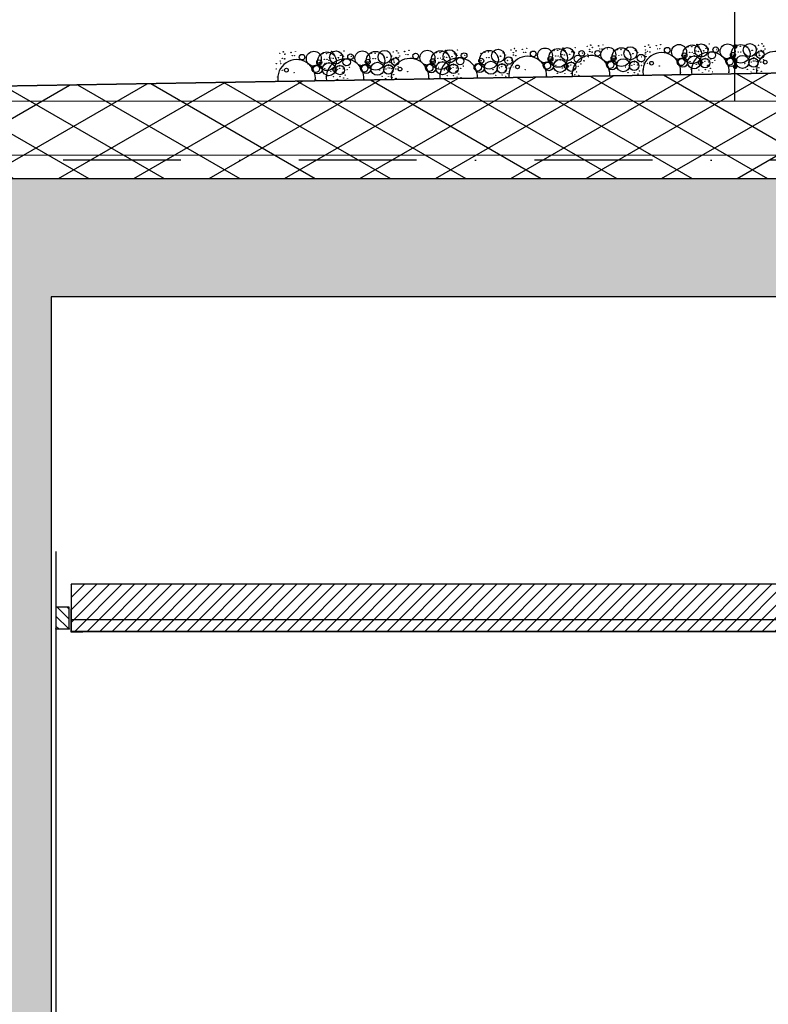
# Model space of a CAD drawing. Extents: x 102559 to 245130, y 44436 to 138999.
# Tile 22 of 30: x 189797 to 191386, y 101005 to 103094. Entities that reach past the tile are written whole.
import ezdxf

# ---------------------------------------------------------------- set-up
doc = ezdxf.new("R2010")
doc.units = 0
doc.header["$LTSCALE"] = 20
doc.header["$MEASUREMENT"] = 0
doc.header["$PDSIZE"] = -1
doc.linetypes.add('DASHDOT', pattern=[25, 12.5, -6.25, 0, -6.25])
doc.linetypes.add('DD1', pattern=[2.66667, 1.66667, -0.5, 0, -0.5])
doc.layers.get('0').update_dxf_attribs({"linetype": 'CONTINUOUS'})
for name, color, linetype in [('A--01A1_ACEER', 1, 'CONTINUOUS'), ('A--A21--_F-23-', 9, 'CONTINUOUS'), ('A--A23--_F--3-', 9, 'CONTINUOUS'), ('A--A25--_F--3-', 9, 'CONTINUOUS'), ('A--L13D3_VLOEREN', 3, 'CONTINUOUS'), ('A--L21--', 3, 'CONTINUOUS'), ('A--L21--_F-23-', 4, 'CONTINUOUS'), ('A--L21D1_BUITENWAND', 1, 'CONTINUOUS'), ('A--L25--', 7, 'CONTINUOUS'), ('A--L25--_F-23-', 7, 'CONTINUOUS'), ('A--L35-D2-_PLAFONDS', 2, 'CONTINUOUS'), ('A--L35-D4-_PLAFONDS', 4, 'CONTINUOUS'), ('A--L35D1_PLAFONDS', 1, 'CONTINUOUS'), ('A--T$1A-_F123_20', 1, 'CONTINUOUS'), ('A--T01A-25_TEKST', 2, 'CONTINUOUS'), ('STRAMIEN', 8, 'DD1'), ('X--LR---_CP', 7, 'CONTINUOUS')]:
    doc.layers.add(name, color=color, linetype=linetype)

# ---------------------------------------------------------------- blocks, each defined once
blk = doc.blocks.new('Q020259-')
at = {"layer": 'A--A25--_F--3-'}
h = blk.add_hatch(dxfattribs=at)
h.set_pattern_fill('ALFALINE', color=256, scale=15, style=0, pattern_type=2)
h.set_pattern_definition([(45, (0, 0), (-10.6066, 10.6066), [])])
h.paths.add_polyline_path([(0, 0), (0, 46), (28, 46), (28, 0)])
at = {"layer": 'A--L25--_F-23-', "color": 2, "linetype": 'Continuous'}
blk.add_lwpolyline([(0, 0), (0, 46), (28, 46), (28, 0)], close=True, dxfattribs=at)
at = {"layer": 'X--LR---_CP'}
for p in [(0, 0), (0, 0), (28, 0)]:
    blk.add_point(p, dxfattribs=at)

msp = doc.modelspace()

# ---------------------------------------------------------------- hatches: boundary and pattern name
at = {"layer": 'A--01A1_ACEER', "linetype": 'Continuous'}
h = msp.add_hatch(dxfattribs=at)
h.set_pattern_fill('ANSI31', color=256, scale=150, style=0)
h.set_pattern_definition([(45, (22472.216, 6850), (-13.2582521, 13.2582521), [])])
h.paths.add_polyline_path([(189906.5, 101795.9), (192447, 101795.9), (192447, 101895.9), (189906.5, 101895.9)])
at = {"layer": 'A--A21--_F-23-'}
h = msp.add_hatch(dxfattribs=at)
h.set_pattern_fill('ALFAISO', color=256, scale=80, angle=270, style=0)
h.set_pattern_definition([(210, (357751.63, -39.22), (-40, 69.282032), []), (150, (357751.63, -39.22), (40, 69.282032), [])])
h.paths.add_polyline_path([(192744.8, 103003.4), (187889.3, 102920.8), (182468.9, 103020), (177089.3, 102920.6), (173621.1, 103020), (173621, 102756.6), (192744.3, 102756.7)])
at = {"layer": 'A--A23--_F--3-'}
h = msp.add_hatch(dxfattribs=at)
h.set_pattern_fill('ALFABET', color=256, scale=20, angle=1, style=0, pattern_type=2)
h.set_pattern_definition([(134, (235608.52, 7000), (86.32078, 83.359), []), (129, (235608.52, 7000), (-143.64922, -10.04493), [15, -165]), (184, (235608.52, 7000), (30.37155, 149.9312), [12, -132]), (78.5486, (235596.55, 6999.16), (-113.27778, 139.88618), [12.74804, -140.22842]), (132.8158, (235609.22, 7040), (-213.99344, -29.37358), [22.5, -247.5]), (82.3644, (235591.38, 7037.55), (-183.50393, 198.05632), [19.12206, -210.3426]), (187.8158, (235609.22, 7040), (-183.50378, 198.05647), [18, -198]), (158, (235589.04, 7030.34), (-120.76856, -78.42802), [15, -165]), (213, (235589.04, 7030.34), (-46.12453, 145.8572), [12, -132]), (107.5486, (235578.98, 7023.81), (-166.89315, 67.42906), [12.74804, -140.22842]), (141.5, (235608.517, 7000), (-1.26964, 66.611074), [0, -130.4, 0, -134, 0, -132.5]), (171.5, (235608.52, 7000), (-51.229207, 79.788568), [0, -76.4, 0, -127.4, 0, -50.5]), (211.5, (235653.11, 6999.22), (-106.826954, -2.64699), [0, -50, 0, -156, 0, -207]), (221.5, (235673.11, 6998.87), (-116.270055, 22.05355), [0, -65, 0, -103.6, 0, -147]), (221.5, (235673.11, 6998.87), (-116.270055, 22.05355), [0, -65, 0, -103.6, 0, -147])])
edge = h.paths.add_edge_path()
edge.add_line((169444.3, 102505.9), (159064.3, 102505.9))
edge.add_line((159064.3, 102505.9), (159064.3, 102755.9))
edge.add_line((159064.3, 102755.9), (192739.3, 102755.9))
edge.add_line((192739.3, 102755.9), (192739.3, 102505.9))
edge.add_line((192739.3, 102505.9), (170014.3, 102505.9))
h = msp.add_hatch(dxfattribs=at)
h.set_pattern_fill('ALFABET', color=256, scale=20, angle=1, style=0, pattern_type=2)
h.set_pattern_definition([(46, (0, 0), (-86.320776, 83.359004), []), (51, (0, 0), (143.649223, -10.04493), [15, -165]), (356, (0, 0), (-30.37155, 149.93121), [12, -132]), (101.4514, (11.97, -0.84), (113.27778, 139.88618), [12.74804, -140.22842]), (47.1842, (-0.7, 40), (213.99344, -29.37358), [22.5, -247.5]), (97.6356, (17.13, 37.55), (183.50393, 198.05632), [19.12206, -210.3426]), (352.1842, (-0.7, 40), (183.50378, 198.05647), [18, -198]), (22, (19.47, 30.34), (120.76856, -78.42802), [15, -165]), (327, (19.47, 30.34), (46.12453, 145.85721), [12, -132]), (72.4514, (29.54, 23.81), (166.893145, 67.42906), [12.74804, -140.22842]), (38.5, (0, 0), (1.269641, 66.611074), [0, -130.4, 0, -134, 0, -132.5]), (8.5, (0, 0), (51.229207, 79.788568), [0, -76.4, 0, -127.4, 0, -50.5]), (328.5, (-44.593, -0.78), (106.826954, -2.64699), [0, -50, 0, -156, 0, -207]), (318.5, (-64.59, -1.13), (116.270055, 22.053548), [0, -65, 0, -103.6, 0, -147]), (318.5, (-64.59, -1.13), (116.270055, 22.053548), [0, -65, 0, -103.6, 0, -147])])
h.paths.add_polyline_path([(189689.3, 102505.9), (189564.3, 102505.9), (189564.3, 100345.9), (189689.3, 100345.9)])
h.paths.add_polyline_path([(189864.3, 102505.9), (189689.3, 102505.9), (189689.3, 100345.9), (189864.2, 100345.9)])
h.paths.add_polyline_path([(189689.3, 100345.9), (189564.3, 100345.9), (189564.3, 99255.9), (189689.3, 99255.9)])
h.paths.add_polyline_path([(189864.2, 100345.9), (189689.3, 100345.9), (189689.3, 99255.9), (189864.2, 99255.9)])

# ---------------------------------------------------------------- linework, layer by layer
for centre, radius in [((191008.9, 103039.8), 0.331), ((191009.2, 103039.4), 0.331), ((191035, 103040.4), 0.331), ((191131.3, 103040.3), 0.331), ((191131.6, 103039.8), 0.331), ((191147.7, 103038.9), 0.331), ((191157.4, 103040.9), 0.331), ((191196.3, 103025.4), 15.8), ((191224.2, 103020.3), 19.8), ((191243.4, 103028.4), 13.8), ((191234.2, 103041.3), 0.331), ((191234.5, 103040.8), 0.331), ((191250.6, 103039.9), 0.331), ((191250.9, 103039.4), 0.331), ((191260.3, 103041.9), 0.331), ((191299.2, 103026.5), 15.8), ((191327, 103021.3), 19.8), ((191346.3, 103029.4), 13.8), ((191364.9, 103039.6), 0.331), ((191372.2, 103042.6), 0.331), ((191372.5, 103042.1), 0.331), ((190349.1, 103022.6), 0.331), ((190356.4, 103025.6), 0.331), ((190356.7, 103025.1), 0.331), ((190359.7, 103020.5), 0.331), ((190360, 103020.7), 0.331), ((190372.9, 103024.2), 0.331), ((190373.2, 103023.7), 0.331), ((190382.5, 103026.2), 0.331), ((190396.4, 103014.2), 5.94), ((190421.4, 103010.8), 15.8), ((190449.3, 103005.6), 19.8), ((190440.2, 103021.4), 0.331), ((190440.3, 103021.5), 0.331), ((190440.5, 103021.5), 0.331), ((190448.4, 103021.6), 0.331), ((190448.5, 103021.6), 0.331), ((190452, 103023.6), 0.331), ((190468.5, 103013.8), 13.8), ((190459.3, 103026.6), 0.331), ((190459.6, 103026.1), 0.331), ((190462.6, 103021.5), 0.331), ((190462.9, 103021.7), 0.331), ((190463.7, 103020.1), 0.331), ((190475.8, 103025.2), 0.331), ((190476.1, 103024.7), 0.331), ((190478.5, 103018.3), 0.331), ((190483.2, 103018.4), 0.331), ((190485.4, 103027.2), 0.331), ((190499.3, 103015.2), 5.94), ((190494.3, 103018.7), 0.331), ((190524.3, 103011.8), 15.8), ((190552.2, 103006.6), 19.8), ((190543.1, 103022.4), 0.331), ((190543.2, 103022.5), 0.331), ((190543.4, 103022.5), 0.331), ((190551.3, 103022.6), 0.331), ((190551.4, 103022.6), 0.331), ((190571.4, 103014.8), 13.8), ((190566.6, 103021.1), 0.331), ((190590, 103024.9), 0.331), ((190597.3, 103027.9), 0.331), ((190597.6, 103027.4), 0.331), ((190600.6, 103022.8), 0.331), ((190600.9, 103023), 0.331), ((190613.8, 103026.5), 0.331), ((190614.1, 103026), 0.331), ((190616.6, 103019.6), 0.331), ((190621.3, 103019.6), 0.331), ((190623.4, 103028.5), 0.331), ((190637.3, 103016.5), 5.94), ((190632.3, 103020), 0.331), ((190662.3, 103013.1), 15.8), ((190690.2, 103007.9), 19.8), ((190681.1, 103023.7), 0.331), ((190681.3, 103023.8), 0.331), ((190681.4, 103023.8), 0.331), ((190689.3, 103023.9), 0.331), ((190689.4, 103023.9), 0.331), ((190692.9, 103025.9), 0.331), ((190709.5, 103016), 13.8), ((190700.2, 103028.9), 0.331), ((190700.5, 103028.4), 0.331), ((190703.5, 103023.8), 0.331), ((190703.8, 103024), 0.331), ((190704.6, 103022.4), 0.331), ((190716.7, 103027.5), 0.331), ((190717, 103027), 0.331), ((190719.5, 103020.6), 0.331), ((190719.9, 103021.8), 0.331), ((190724.2, 103020.6), 0.331), ((190725, 103018.1), 0.331), ((190725, 103018.1), 0.331), ((190726.3, 103029.5), 0.331), ((190740.2, 103017.5), 5.94), ((190735.2, 103021), 0.331), ((190741.7, 103018.1), 0.331), ((190793.1, 103008.9), 19.8), ((190776.2, 103022.3), 0.331), ((190784, 103024.7), 0.331), ((190784.2, 103024.8), 0.331), ((190784.3, 103024.8), 0.331), ((190792.2, 103024.9), 0.331), ((190792.3, 103024.9), 0.331), ((190812.4, 103017.1), 13.8), ((190807.5, 103023.4), 0.331), ((190822.8, 103022.8), 0.331), ((190827.9, 103019.1), 0.331), ((190827.9, 103019.1), 0.331), ((190839.6, 103029.6), 0.331), ((190844.5, 103023.8), 0.331), ((190844.6, 103019.1), 0.331), ((190845.1, 103018.6), 0.331), ((190846.9, 103032.6), 0.331), ((190847.2, 103032.1), 0.331), ((190850.1, 103017.7), 0.331), ((190850.2, 103027.5), 0.331), ((190850.5, 103027.7), 0.331), ((190863.4, 103031.2), 0.331), ((190863.7, 103030.7), 0.331), ((190866.2, 103024.3), 0.331), ((190870.8, 103024.4), 0.331), ((190873, 103033.2), 0.331), ((190886.9, 103021.2), 5.94), ((190881.9, 103024.7), 0.331), ((190911.9, 103017.8), 15.8), ((190939.8, 103012.7), 19.8), ((190930.7, 103028.4), 0.331), ((190930.8, 103028.5), 0.331), ((190931, 103028.5), 0.331), ((190938.9, 103028.6), 0.331), ((190939, 103028.6), 0.331), ((190942.5, 103030.7), 0.331), ((190959.1, 103020.8), 13.8), ((190948, 103019.6), 0.331), ((190949.8, 103033.6), 0.331), ((190950.1, 103033.1), 0.331), ((190952.7, 103018.5), 0.331), ((190953, 103018.7), 0.331), ((190953.1, 103028.5), 0.331), ((190953.4, 103028.7), 0.331), ((190954.2, 103027.1), 0.331), ((190958.8, 103018.4), 0.331), ((190964, 103020.2), 0.331), ((190964.3, 103019.9), 0.331), ((190966.3, 103032.2), 0.331), ((190966.6, 103031.7), 0.331), ((190969, 103025.3), 0.331), ((190969.5, 103026.5), 0.331), ((190973.7, 103025.4), 0.331), ((190981.5, 103010.7), 7.92), ((190974.6, 103022.8), 0.331), ((190974.6, 103022.8), 0.331), ((190975.9, 103034.2), 0.331), ((190989.8, 103022.2), 5.94), ((190984.8, 103025.7), 0.331), ((190991.3, 103022.8), 0.331), ((191001.6, 103036.9), 0.331), ((191002.5, 103020.5), 0.331), ((191006.5, 103031), 0.331), ((191006.6, 103026.3), 0.331), ((191007.1, 103025.8), 0.331), ((191011.8, 103024.7), 0.331), ((191012.1, 103024.9), 0.331), ((191012.2, 103034.7), 0.331), ((191012.5, 103034.9), 0.331), ((191023.6, 103022.5), 5.94), ((191025.3, 103038.4), 0.331), ((191025.6, 103037.9), 0.331), ((191028.1, 103031.5), 0.331), ((191046, 103019.4), 15.8), ((191032.8, 103031.6), 0.331), ((191043.8, 103031.9), 0.331), ((191073.9, 103014.3), 19.8), ((191057, 103027.7), 0.331), ((191064.7, 103030), 0.331), ((191064.9, 103030.1), 0.331), ((191065.1, 103030.1), 0.331), ((191068.5, 103018.4), 0.331), ((191073, 103030.2), 0.331), ((191073.1, 103030.2), 0.331), ((191073.8, 103018.5), 0.331), ((191093.1, 103022.4), 13.8), ((191088.3, 103028.7), 0.331), ((191092.9, 103020), 0.331), ((191098.1, 103021.8), 0.331), ((191098.4, 103021.5), 0.331), ((191103.6, 103028.1), 0.331), ((191115.6, 103012.3), 7.92), ((191108.6, 103024.4), 0.331), ((191108.6, 103024.4), 0.331), ((191124, 103037.3), 0.331), ((191124.9, 103020.9), 0.331), ((191125.3, 103029.1), 0.331), ((191125.4, 103024.4), 0.331), ((191129.5, 103026.3), 0.331), ((191134.2, 103025.2), 0.331), ((191134.5, 103025.4), 0.331), ((191134.6, 103035.2), 0.331), ((191134.9, 103035.4), 0.331), ((191148, 103038.4), 0.331), ((191150.5, 103031.9), 0.331), ((191155.2, 103032), 0.331), ((191171.2, 103028.9), 5.94), ((191166.2, 103032.4), 0.331), ((191207.7, 103017.9), 5.32), ((191207.7, 103017.9), 0.331), ((191207.7, 103017.9), 0.331), ((191215, 103036.1), 0.331), ((191215.2, 103036.2), 0.331), ((191215.4, 103036.2), 0.331), ((191218.8, 103024.4), 0.331), ((191223.2, 103036.3), 0.331), ((191223.4, 103036.3), 0.331), ((191224.1, 103024.5), 0.331), ((191226.9, 103038.3), 0.331), ((191227.8, 103021.9), 0.331), ((191232.4, 103027.3), 0.331), ((191237.1, 103026.2), 0.331), ((191237.5, 103036.2), 0.331), ((191237.4, 103026.4), 0.331), ((191237.8, 103036.4), 0.331), ((191238.5, 103034.8), 0.331), ((191243.2, 103026), 0.331), ((191248.4, 103027.8), 0.331), ((191248.7, 103027.6), 0.331), ((191253.4, 103033), 0.331), ((191258.1, 103033), 0.331), ((191265.9, 103018.4), 7.92), ((191258.9, 103030.5), 0.331), ((191258.9, 103030.5), 0.331), ((191274.1, 103029.9), 5.94), ((191269.1, 103033.4), 0.331), ((191275.6, 103030.5), 0.331), ((191310.6, 103018.9), 5.32), ((191310.6, 103018.9), 0.331), ((191310.6, 103018.9), 0.331), ((191317.9, 103037.1), 0.331), ((191318.1, 103037.2), 0.331), ((191318.3, 103037.2), 0.331), ((191321.7, 103025.4), 0.331), ((191326.1, 103037.3), 0.331), ((191326.3, 103037.3), 0.331), ((191327, 103025.5), 0.331), ((191341.4, 103035.8), 0.331), ((191346.1, 103027), 0.331), ((191351.2, 103028.9), 0.331), ((191351.6, 103028.6), 0.331), ((191368.8, 103019.4), 7.92), ((191361.8, 103031.5), 0.331), ((191361.8, 103031.5), 0.331), ((191365.8, 103023.2), 0.331), ((191366.5, 103018.5), 0.331), ((191370.4, 103028.6), 0.331), ((191375.1, 103027.5), 0.331), ((191375.4, 103027.7), 0.331), ((191375.5, 103037.5), 0.331), ((191375.8, 103037.6), 0.331), ((191378.5, 103031.5), 0.331), ((190341.9, 103000.2), 0.331), ((190350, 103006.2), 0.331), ((190350.7, 103001.5), 0.331), ((190351.3, 103000.6), 0.331), ((190354.6, 103011.6), 0.331), ((190359.3, 103010.5), 0.331), ((190359.6, 103010.7), 0.331), ((190375.6, 103017.3), 0.331), ((190380.3, 103017.3), 0.331), ((190391.4, 103017.7), 0.331), ((190425.4, 102989.4), 7.91), ((190429.6, 102988.4), 9.89), ((190432.8, 103003.2), 5.32), ((190430.2, 103000.6), 0.331), ((190430.2, 103000.6), 0.331), ((190430.2, 103000.6), 0.331), ((190430.2, 103000.6), 0.331), ((190432.8, 103003.2), 0.331), ((190432.8, 103003.2), 0.331), ((190453.3, 102988.5), 13.8), ((190443.9, 103009.7), 0.331), ((190444.8, 103001.2), 0.331), ((190449.2, 103009.8), 0.331), ((190452.9, 103007.2), 0.331), ((190453.6, 103002.5), 0.331), ((190454.2, 103001.6), 0.331), ((190457.5, 103012.6), 0.331), ((190462.2, 103011.5), 0.331), ((190462.5, 103011.7), 0.331), ((190468.3, 103011.3), 0.331), ((190470.6, 103000.4), 0.331), ((190470.6, 103000.4), 0.331), ((190473.5, 103013.2), 0.331), ((190473.8, 103012.9), 0.331), ((190476.9, 102997.2), 0.331), ((190491, 103003.7), 7.92), ((190484, 103015.8), 0.331), ((190484, 103015.8), 0.331), ((190500.8, 103015.8), 0.331), ((190528.3, 102990.4), 7.91), ((190532.5, 102989.4), 9.89), ((190535.7, 103004.3), 5.32), ((190533.1, 103001.6), 0.331), ((190533.1, 103001.6), 0.331), ((190533.1, 103001.6), 0.331), ((190533.1, 103001.6), 0.331), ((190535.7, 103004.3), 0.331), ((190535.7, 103004.3), 0.331), ((190556.2, 102989.5), 13.8), ((190546.8, 103010.8), 0.331), ((190552.1, 103010.9), 0.331), ((190579.6, 102987.9), 9.89), ((190571.2, 103012.3), 0.331), ((190573.5, 103001.4), 0.331), ((190573.5, 103001.4), 0.331), ((190576.4, 103014.2), 0.331), ((190576.7, 103013.9), 0.331), ((190579.7, 102998.2), 0.331), ((190582.8, 103002.5), 0.331), ((190593.9, 103004.7), 7.92), ((190586.9, 103016.8), 0.331), ((190586.9, 103016.8), 0.331), ((190590.9, 103008.5), 0.331), ((190591.6, 102997), 0.331), ((190591.6, 103003.8), 0.331), ((190591.7, 102996.9), 0.331), ((190592.2, 103002.9), 0.331), ((190595.5, 103013.9), 0.331), ((190600.2, 103012.8), 0.331), ((190600.5, 103013), 0.331), ((190603.7, 103016.8), 0.331), ((190666.3, 102991.7), 7.91), ((190670.5, 102990.7), 9.89), ((190673.7, 103005.5), 5.32), ((190671.2, 103002.9), 0.331), ((190671.2, 103002.9), 0.331), ((190671.2, 103002.9), 0.331), ((190671.2, 103002.9), 0.331), ((190673.7, 103005.5), 0.331), ((190673.7, 103005.5), 0.331), ((190694.2, 102990.8), 13.8), ((190684.8, 103012), 0.331), ((190685.7, 103003.5), 0.331), ((190690.1, 103012.1), 0.331), ((190693.8, 103009.5), 0.331), ((190694.5, 103004.8), 0.331), ((190695.1, 103003.9), 0.331), ((190698.4, 103014.9), 0.331), ((190703.1, 103013.8), 0.331), ((190703.4, 103014), 0.331), ((190717.6, 102989.2), 9.89), ((190709.3, 103013.6), 0.331), ((190711.6, 103002.7), 0.331), ((190711.6, 103002.7), 0.331), ((190714.4, 103015.5), 0.331), ((190714.7, 103015.2), 0.331), ((190717.4, 102997.6), 0.331), ((190717.8, 102999.4), 0.331), ((190722.5, 102997.9), 0.331), ((190731.9, 103006), 7.92), ((190729.6, 102998.2), 0.331), ((190729.7, 102998.2), 0.331), ((190769.2, 102992.7), 7.91), ((190773.4, 102991.7), 9.89), ((190776.6, 103006.5), 5.32), ((190774.1, 103003.9), 0.331), ((190774.1, 103003.9), 0.331), ((190774.1, 103003.9), 0.331), ((190774.1, 103003.9), 0.331), ((190776.6, 103006.5), 0.331), ((190776.6, 103006.5), 0.331), ((190797.1, 102991.8), 13.8), ((190787.7, 103013), 0.331), ((190793, 103013.1), 0.331), ((190820.5, 102990.2), 9.89), ((190812.1, 103014.6), 0.331), ((190814.4, 103003.7), 0.331), ((190814.4, 103003.7), 0.331), ((190817.3, 103016.5), 0.331), ((190817.6, 103016.2), 0.331), ((190820.3, 102998.6), 0.331), ((190820.7, 103000.5), 0.331), ((190825.4, 102998.9), 0.331), ((190834.8, 103007), 7.92), ((190832.4, 103007.2), 0.331), ((190832.5, 102999.2), 0.331), ((190832.6, 102999.2), 0.331), ((190840.5, 103013.2), 0.331), ((190841.2, 103008.5), 0.331), ((190841.8, 103007.6), 0.331), ((190849.8, 103017.5), 0.331), ((190853.7, 102993.6), 3.96), ((190915.9, 102996.5), 7.91), ((190920.1, 102995.4), 9.89), ((190911.4, 103000.4), 0.331), ((190923.3, 103010.3), 5.32), ((190920.7, 103007.6), 0.331), ((190920.7, 103007.6), 0.331), ((190920.7, 103007.6), 0.331), ((190920.7, 103007.6), 0.331), ((190923.1, 103000), 0.331), ((190923.1, 103000), 0.331), ((190923.1, 103000), 0.331), ((190923.1, 103000), 0.331), ((190923.3, 103010.3), 0.331), ((190923.3, 103010.3), 0.331), ((190943.8, 102995.5), 13.8), ((190934.4, 103016.8), 0.331), ((190934.9, 102997.1), 0.331), ((190935.3, 103008.2), 0.331), ((190939.7, 103016.9), 0.331), ((190943.4, 103014.2), 0.331), ((190944.1, 103009.6), 0.331), ((190944.7, 103008.6), 0.331), ((190956.6, 102994.6), 3.96), ((190967.2, 102994), 9.89), ((190958.4, 102998.7), 0.331), ((190961.1, 103007.4), 0.331), ((190961.1, 103007.4), 0.331), ((190966.6, 102997.7), 0.331), ((190967, 103002.4), 0.331), ((190967.4, 103004.2), 0.331), ((190972.1, 103002.6), 0.331), ((190979.2, 103003), 0.331), ((190979.3, 103002.9), 0.331), ((190987.9, 103000), 0.331), ((190994.4, 103014.4), 0.331), ((190994.5, 103006.5), 0.331), ((190994.6, 103006.4), 0.331), ((191003.2, 103015.8), 0.331), ((191003.8, 103014.9), 0.331), ((191050, 102998.1), 7.91), ((191054.2, 102997), 9.89), ((191045.4, 103002), 0.331), ((191057.4, 103011.9), 5.32), ((191054.8, 103009.2), 0.331), ((191054.8, 103009.2), 0.331), ((191054.8, 103009.2), 0.331), ((191054.8, 103009.2), 0.331), ((191057.2, 103001.6), 0.331), ((191057.2, 103001.6), 0.331), ((191057.2, 103001.6), 0.331), ((191057.2, 103001.6), 0.331), ((191057.4, 103011.9), 0.331), ((191057.4, 103011.9), 0.331), ((191077.8, 102997.1), 13.8), ((191101.2, 102995.6), 9.89), ((191092.5, 103000.3), 0.331), ((191095.2, 103009), 0.331), ((191095.2, 103009), 0.331), ((191096.1, 102996.9), 0.331), ((191100.7, 102999.3), 0.331), ((191101.1, 103004), 0.331), ((191101.4, 103005.8), 0.331), ((191106.2, 103004.2), 0.331), ((191108.2, 102997.7), 0.331), ((191113.3, 103004.6), 0.331), ((191113.4, 103004.5), 0.331), ((191116.4, 103003.7), 0.331), ((191116.8, 103014.9), 0.331), ((191122, 103001.6), 0.331), ((191125.5, 103016.2), 0.331), ((191126.2, 103015.3), 0.331), ((191129.4, 103001.3), 0.331), ((191134.2, 103000.7), 0.331), ((191138, 103001.3), 3.96), ((191200.3, 103004.1), 7.91), ((191204.4, 103003.1), 9.89), ((191195.7, 103008.1), 0.331), ((191205.1, 103015.3), 0.331), ((191205.1, 103015.3), 0.331), ((191205.1, 103015.3), 0.331), ((191205.1, 103015.3), 0.331), ((191207.5, 103007.7), 0.331), ((191207.5, 103007.7), 0.331), ((191207.5, 103007.7), 0.331), ((191207.5, 103007.7), 0.331), ((191213.2, 102998.7), 0.331), ((191228.1, 103003.2), 13.8), ((191219.3, 103004.7), 0.331), ((191219.7, 103015.9), 0.331), ((191228.4, 103017.2), 0.331), ((191229.1, 103016.3), 0.331), ((191232.3, 103002.3), 0.331), ((191232.7, 102999.1), 0.331), ((191237, 103001.7), 0.331), ((191240.9, 103002.3), 3.96), ((191241, 102998), 0.331), ((191241.3, 103002.8), 0.331), ((191251.5, 103001.6), 9.89), ((191242.7, 103006.3), 0.331), ((191245.5, 103015.1), 0.331), ((191245.5, 103015.1), 0.331), ((191246.4, 103003), 0.331), ((191251, 103005.3), 0.331), ((191251.4, 103010), 0.331), ((191251.7, 103011.8), 0.331), ((191256.5, 103010.3), 0.331), ((191258.5, 103003.7), 0.331), ((191259.5, 102997.7), 0.331), ((191263.5, 103010.6), 0.331), ((191263.7, 103010.6), 0.331), ((191266.8, 103002.7), 0.331), ((191272.2, 103007.6), 0.331), ((191303.2, 103005.1), 7.91), ((191307.3, 103004.1), 9.89), ((191298.6, 103009.1), 0.331), ((191308, 103016.3), 0.331), ((191308, 103016.3), 0.331), ((191308, 103016.3), 0.331), ((191308, 103016.3), 0.331), ((191310.4, 103008.7), 0.331), ((191310.4, 103008.7), 0.331), ((191310.4, 103008.7), 0.331), ((191310.4, 103008.7), 0.331), ((191316.1, 102999.7), 0.331), ((191331, 103004.2), 13.8), ((191335.6, 103000.1), 0.331), ((191343.9, 102999), 0.331), ((191344.2, 103003.8), 0.331), ((191354.4, 103002.6), 9.89), ((191345.6, 103007.3), 0.331), ((191348.4, 103016.1), 0.331), ((191348.4, 103016.1), 0.331), ((191349.3, 103004), 0.331), ((191353.9, 103006.3), 0.331), ((191354.3, 103011), 0.331), ((191354.6, 103012.9), 0.331), ((191357.3, 103006), 0.331), ((191357.7, 103017.2), 0.331), ((191359.4, 103011.3), 0.331), ((191361.4, 103004.7), 0.331), ((191362.4, 102998.7), 0.331), ((191366.4, 103011.6), 0.331), ((191366.6, 103011.6), 0.331), ((191367.1, 103017.6), 0.331), ((191369.7, 103003.7), 0.331), ((191370.3, 103003.6), 0.331), ((191375.1, 103003), 0.331), ((191375.1, 103008.6), 0.331), ((191378.9, 103003.6), 3.96), ((190341.5, 102989), 0.331), ((190354.5, 102986.6), 0.331), ((190359.3, 102986), 0.331), ((190363.1, 102986.6), 3.96), ((190379.4, 102981), 0.331), ((190420.9, 102993.4), 0.331), ((190432.6, 102993), 0.331), ((190432.6, 102993), 0.331), ((190432.6, 102993), 0.331), ((190432.6, 102993), 0.331), ((190438.3, 102984), 0.331), ((190444.4, 102990), 0.331), ((190457.4, 102987.6), 0.331), ((190457.8, 102984.4), 0.331), ((190462.2, 102987), 0.331), ((190466, 102987.6), 3.96), ((190466.1, 102983.3), 0.331), ((190466.5, 102988.1), 0.331), ((190476.7, 102986.9), 9.89), ((190467.9, 102991.7), 0.331), ((190471.6, 102988.3), 0.331), ((190476.1, 102990.6), 0.331), ((190476.5, 102995.3), 0.331), ((190481.6, 102995.6), 0.331), ((190482.3, 102982), 0.331), ((190483.7, 102989), 0.331), ((190484.7, 102983), 0.331), ((190487.8, 102976), 0.331), ((190488, 102976), 0.331), ((190488.7, 102995.9), 0.331), ((190488.8, 102995.9), 0.331), ((190491.9, 102988), 0.331), ((190497.4, 102992.9), 0.331), ((190523.7, 102994.4), 0.331), ((190535.5, 102994), 0.331), ((190535.5, 102994), 0.331), ((190535.5, 102994), 0.331), ((190535.5, 102994), 0.331), ((190541.2, 102985), 0.331), ((190560.7, 102985.4), 0.331), ((190569, 102984.4), 0.331), ((190569.4, 102989.1), 0.331), ((190570.8, 102992.7), 0.331), ((190574.5, 102989.3), 0.331), ((190579, 102991.6), 0.331), ((190579.4, 102996.4), 0.331), ((190582.4, 102991.3), 0.331), ((190584.5, 102996.6), 0.331), ((190586.6, 102990), 0.331), ((190587.6, 102984), 0.331), ((190590.7, 102977), 0.331), ((190590.9, 102977), 0.331), ((190594.8, 102989), 0.331), ((190595.4, 102988.9), 0.331), ((190600.3, 102993.9), 0.331), ((190600.2, 102988.3), 0.331), ((190604.1, 102988.9), 3.96), ((190620.3, 102983.3), 0.331), ((190661.8, 102995.7), 0.331), ((190673.5, 102995.3), 0.331), ((190673.5, 102995.3), 0.331), ((190673.5, 102995.3), 0.331), ((190673.5, 102995.3), 0.331), ((190679.2, 102986.3), 0.331), ((190685.3, 102992.3), 0.331), ((190698.3, 102989.9), 0.331), ((190698.8, 102986.7), 0.331), ((190703.1, 102989.3), 0.331), ((190707, 102989.9), 3.96), ((190707, 102985.6), 0.331), ((190707.4, 102990.4), 0.331), ((190708.8, 102993.9), 0.331), ((190712.5, 102990.6), 0.331), ((190717, 102992.9), 0.331), ((190723.2, 102984.3), 0.331), ((190724.6, 102991.3), 0.331), ((190725.6, 102985.3), 0.331), ((190728.7, 102978.3), 0.331), ((190728.9, 102978.2), 0.331), ((190732.8, 102990.3), 0.331), ((190738.3, 102995.2), 0.331), ((190764.7, 102996.7), 0.331), ((190776.4, 102996.3), 0.331), ((190776.4, 102996.3), 0.331), ((190776.4, 102996.3), 0.331), ((190776.4, 102996.3), 0.331), ((190782.1, 102987.3), 0.331), ((190801.7, 102987.7), 0.331), ((190809.9, 102986.6), 0.331), ((190810.3, 102991.4), 0.331), ((190811.7, 102995), 0.331), ((190815.4, 102991.6), 0.331), ((190819.9, 102993.9), 0.331), ((190820.7, 102976.1), 0.331), ((190827.5, 102992.3), 0.331), ((190828.5, 102986.3), 0.331), ((190831.6, 102979.3), 0.331), ((190831.8, 102979.3), 0.331), ((190832, 102996), 0.331), ((190835.3, 102979.1), 0.331), ((190835.3, 102979.1), 0.331), ((190835.3, 102979.1), 0.331), ((190835.3, 102979.1), 0.331), ((190835.7, 102991.3), 0.331), ((190841.2, 102996.2), 0.331), ((190845, 102993.6), 0.331), ((190849.8, 102993), 0.331), ((190869.9, 102988), 0.331), ((190928.8, 102991.1), 0.331), ((190938.2, 102980.1), 0.331), ((190938.2, 102980.1), 0.331), ((190938.2, 102980.1), 0.331), ((190938.2, 102980.1), 0.331), ((190947.9, 102994.6), 0.331), ((190948.4, 102991.4), 0.331), ((190952.7, 102994.1), 0.331), ((190953.9, 102979.6), 0.331), ((190956.6, 102990.4), 0.331), ((190957, 102995.1), 0.331), ((190962.1, 102995.3), 0.331), ((190967.4, 102979.8), 0.331), ((190972.8, 102989), 0.331), ((190974.2, 102996.1), 0.331), ((190975.1, 102977), 0.331), ((190975.2, 102990), 0.331), ((190978.3, 102983.1), 0.331), ((190978.5, 102983), 0.331), ((190982.4, 102995), 0.331), ((191062.9, 102992.7), 0.331), ((191082.4, 102993), 0.331), ((191088, 102981.2), 0.331), ((191090.7, 102992), 0.331), ((191091, 102996.7), 0.331), ((191101.5, 102981.4), 0.331), ((191109.2, 102978.6), 0.331), ((191109.2, 102991.6), 0.331), ((191112.3, 102984.7), 0.331), ((191112.6, 102984.6), 0.331), ((191116.5, 102996.6), 0.331), ((191119.6, 102986.7), 0.331), ((191119.6, 102986.7), 0.331), ((191119.6, 102986.7), 0.331), ((191119.6, 102986.7), 0.331), ((191154.2, 102995.7), 0.331), ((191199.4, 102981.7), 0.331), ((191222.5, 102987.7), 0.331), ((191222.5, 102987.7), 0.331), ((191222.5, 102987.7), 0.331), ((191222.5, 102987.7), 0.331), ((191238.3, 102987.2), 0.331), ((191246, 102982.1), 0.331), ((191251.8, 102987.5), 0.331), ((191257.1, 102996.7), 0.331), ((191259.5, 102984.7), 0.331), ((191262.6, 102990.7), 0.331), ((191262.9, 102990.6), 0.331), ((191267.7, 102983.1), 0.331), ((191302.3, 102982.7), 0.331), ((191341.2, 102988.2), 0.331), ((191348.9, 102983.1), 0.331), ((191354.7, 102988.5), 0.331), ((191360.6, 102989), 0.331), ((191360.6, 102989), 0.331), ((191360.6, 102989), 0.331), ((191360.6, 102989), 0.331), ((191362.4, 102985.7), 0.331), ((191365.5, 102991.7), 0.331), ((191365.8, 102991.6), 0.331), ((191370.6, 102984.1), 0.331), ((190344.8, 102972), 0.331), ((190344.8, 102972), 0.331), ((190344.8, 102972), 0.331), ((190344.8, 102972), 0.331), ((190424.6, 102967), 0.331), ((190447.7, 102973), 0.331), ((190447.7, 102973), 0.331), ((190447.7, 102973), 0.331), ((190447.7, 102973), 0.331), ((190463.4, 102972.6), 0.331), ((190471.1, 102967.4), 0.331), ((190476.9, 102972.8), 0.331), ((190484.6, 102970), 0.331), ((190492.8, 102968.4), 0.331), ((190527.5, 102968), 0.331), ((190566.3, 102973.6), 0.331), ((190574, 102968.4), 0.331), ((190579.8, 102973.8), 0.331), ((190585.7, 102974.3), 0.331), ((190585.7, 102974.3), 0.331), ((190585.7, 102974.3), 0.331), ((190585.7, 102974.3), 0.331), ((190587.5, 102971), 0.331), ((190595.7, 102969.4), 0.331), ((190665.5, 102969.3), 0.331), ((190688.6, 102975.3), 0.331), ((190688.6, 102975.3), 0.331), ((190688.6, 102975.3), 0.331), ((190688.6, 102975.3), 0.331), ((190704.3, 102974.8), 0.331), ((190717.8, 102975.1), 0.331), ((190725.5, 102972.3), 0.331), ((190733.8, 102970.7), 0.331), ((190807.2, 102975.9), 0.331), ((190828.4, 102973.3), 0.331), ((190915.1, 102974), 0.331), ((190983.4, 102975.4), 0.331)]:
    msp.add_circle(centre, radius)
for centre, start, end in [((191159.5, 102983.9), 352.6792, 189.4929), ((191262.4, 102984.9), 354.0435, 188.1287), ((191400.5, 102986.2), 355.9597, 186.2125), ((190384.7, 102969.2), 352.6792, 189.4929), ((190487.6, 102970.2), 354.0435, 188.1287), ((190625.6, 102971.5), 355.9597, 186.2125), ((190728.5, 102972.5), 357.3157, 184.8565), ((190875.2, 102976.2), 355.9597, 186.2125), ((191009.3, 102977.8), 357.3156, 184.8565)]:
    msp.add_arc(centre, 40, start, end)
at = {"layer": 'A--01A1_ACEER'}
msp.add_line((187889.3, 102920.8), (197889.3, 103090.8), dxfattribs=at)
at = {"layer": 'A--L13D3_VLOEREN'}
for p, q in [((192744.3, 102920.8), (159054.3, 102916.2)), ((192737.3, 102805.9), (159054.3, 102806.2))]:
    msp.add_line(p, q, dxfattribs=at)
at = {"layer": 'A--L21--'}
for p, q in [((192744.8, 103003.4), (187889.3, 102920.8)), ((173621, 102756.6), (192744.3, 102756.7))]:
    msp.add_line(p, q, dxfattribs=at)
at = {"layer": 'A--L21--_F-23-', "linetype": 'Continuous'}
msp.add_line((189864.3, 102505.9, 0), (189864.2, 99255.9, 0), dxfattribs=at)
msp.add_lwpolyline([(192489.3, 102505.9), (189864.3, 102505.9)], dxfattribs=at)
at = {"layer": 'A--L21D1_BUITENWAND', "linetype": 'Continuous'}
msp.add_line((189874.3, 101965.1), (189874.3, 91885.9), dxfattribs=at)
at = {"layer": 'A--L35-D2-_PLAFONDS'}
msp.add_lwpolyline([(189906.5, 101820.9), (192447, 101820.9), (192447, 101795.9), (189906.5, 101795.9)], dxfattribs=at)
at = {"layer": 'A--L35-D4-_PLAFONDS'}
for p, q in [((189906.5, 101793.9), (189906.5, 101843.9)), ((189931.5, 101793.9), (189906.5, 101793.9))]:
    msp.add_line(p, q, dxfattribs=at)
at = {"layer": 'A--L35D1_PLAFONDS', "linetype": 'Continuous'}
msp.add_lwpolyline([(189906.5, 101795.9), (192447, 101795.9), (192447, 101895.9), (189906.5, 101895.9)], close=True, dxfattribs=at)
at = {"layer": 'A--T$1A-_F123_20', "const_width": 4.75}
for points in [[(191312.7, 103036.8, -1), (191317.9, 103036.8, -1)], [(191312.7, 103007.2, -1), (191317.9, 103007.2, -1)], [(191312.7, 102993.9, -1), (191317.9, 102993.9, -1)]]:
    msp.add_lwpolyline(points, format="xyb", close=True, dxfattribs=at)
at = {"layer": 'A--T01A-25_TEKST'}
msp.add_line((191313.5, 103563.2), (191313.6, 102920.6), dxfattribs=at)
at = {"layer": 'STRAMIEN', "linetype": 'DASHDOT'}
msp.add_line((215144.4, 102795.9), (151764.3, 102795.9), dxfattribs=at)

# ---------------------------------------------------------------- block references
at = {"layer": 'A--L25--', "xscale": -1}
msp.add_blockref('Q020259-', (189902.3, 101800.9), dxfattribs=at)

doc.saveas('drawing.dxf')
